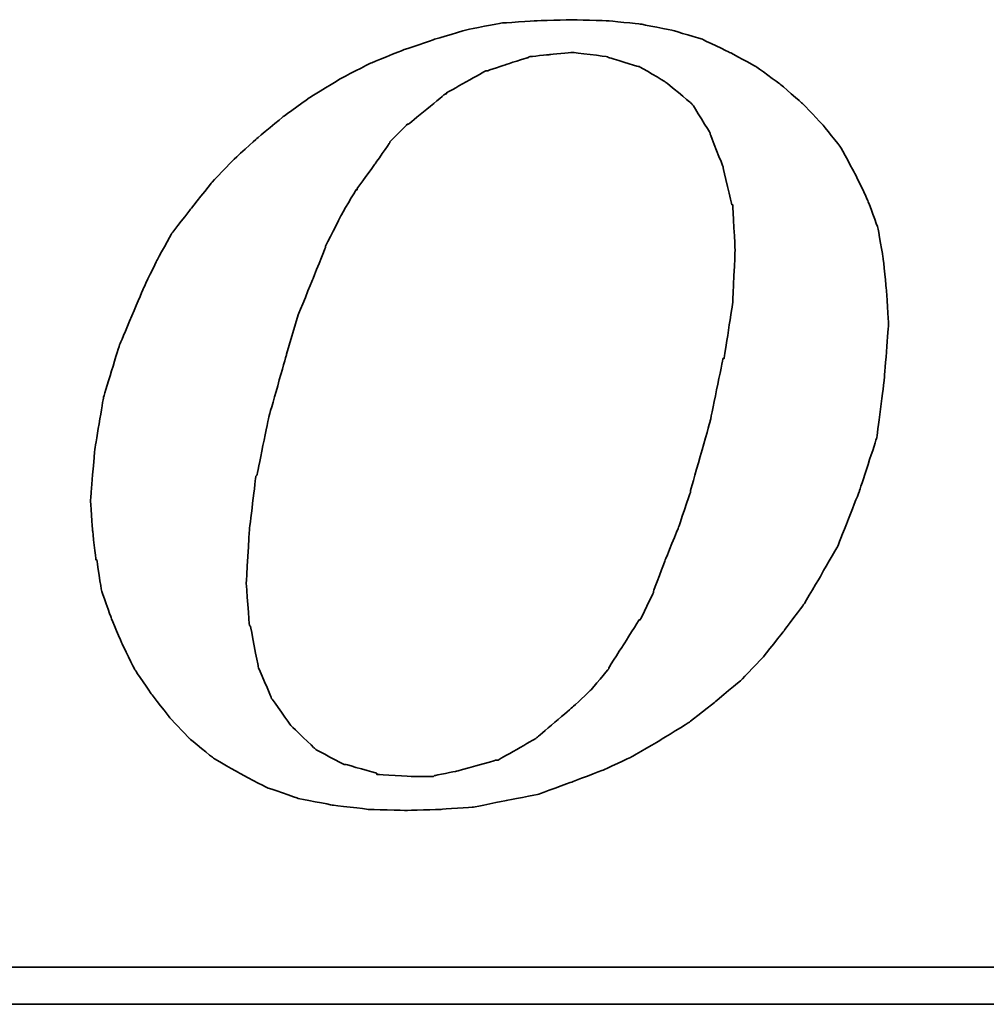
# Model space of a CAD drawing. Header units: millimetres. Extents: x -12 to 868, y 237 to 539.
# Tile 35 of 54: x 710 to 715.83, y 303.51 to 309.45. Entities that reach past the tile are written whole.
import ezdxf

# ---------------------------------------------------------------- set-up
doc = ezdxf.new("R2010")
doc.units = ezdxf.units.MM
doc.header["$LTSCALE"] = 0.15
doc.layers.add('DIM', color=4, linetype='CONTINUOUS')
doc.layers.add('layer 1', color=7, linetype='CONTINUOUS')

# ---------------------------------------------------------------- blocks, each defined once
blk = doc.blocks.new('TBI MOTION logo(完整正式版)')
at = {"layer": 'layer 1', "color": 22, "lineweight": 35}
for points, knots in [([(-11.34375, -6.98375), (-11.34375, -6.98375), (-10.91375, -7.43875), (-10.91375, -7.43875), (-10.91375, -7.43875), (-10.91375, -7.43875), (-10.38625, -7.87125), (-10.38625, -7.87125), (-10.38625, -7.87125), (-10.38625, -7.87125), (-9.81125, -8.20375), (-9.81125, -8.20375), (-9.81125, -8.20375), (-9.81125, -8.20375), (-9.21125, -8.51875), (-9.21125, -8.51875), (-9.21125, -8.51875), (-9.21125, -8.51875), (-8.51625, -8.75875), (-8.51625, -8.75875), (-8.51625, -8.75875), (-8.51625, -8.75875), (-7.77125, -8.90375), (-7.77125, -8.90375), (-7.77125, -8.90375), (-7.77125, -8.90375), (-6.97875, -8.99875), (-6.97875, -8.99875), (-6.97875, -8.99875), (-6.97875, -8.99875), (-6.14125, -9.02375), (-6.14125, -9.02375), (-6.14125, -9.02375), (-6.14125, -9.02375), (-5.37125, -8.99875), (-5.37125, -8.99875), (-5.37125, -8.99875), (-5.37125, -8.99875), (-4.65375, -8.94875), (-4.65375, -8.94875), (-4.65375, -8.94875), (-4.65375, -8.94875), (-3.93375, -8.80625), (-3.93375, -8.80625), (-3.93375, -8.80625), (-3.93375, -8.80625), (-3.21375, -8.66375), (-3.21375, -8.66375), (-3.21375, -8.66375), (-3.21375, -8.66375), (-2.49375, -8.39875), (-2.49375, -8.39875), (-2.49375, -8.39875), (-2.49375, -8.39875), (-1.79875, -8.13375), (-1.79875, -8.13375), (-1.79875, -8.13375), (-1.79875, -8.13375), (-1.17375, -7.84375), (-1.17375, -7.84375), (-1.17375, -7.84375), (-1.17375, -7.84375), (-0.52375, -7.46375), (-0.52375, -7.46375), (-0.52375, -7.46375), (-0.52375, -7.46375), (0.10124, -7.07875), (0.10124, -7.07875), (0.10124, -7.07875), (0.10124, -7.07875), (0.67625, -6.62375), (0.67625, -6.62375), (0.67625, -6.62375), (0.67625, -6.62375), (1.24874, -6.14375), (1.24874, -6.14375), (1.24874, -6.14375), (1.24874, -6.14375), (1.72874, -5.64125), (1.72874, -5.64125), (1.72874, -5.64125), (1.72874, -5.64125), (2.18624, -5.06375), (2.18624, -5.06375), (2.18624, -5.06375), (2.18624, -5.06375), (2.61625, -4.48874), (2.61625, -4.48874), (2.61625, -4.48874), (2.61625, -4.48874), (3.00125, -3.83874), (3.00125, -3.83874), (3.00125, -3.83874), (3.00125, -3.83874), (3.36124, -3.21374), (3.36124, -3.21374), (3.36124, -3.21374), (3.36124, -3.21374), (3.84374, -1.99125), (3.84374, -1.99125), (3.84374, -1.99125), (3.84374, -1.99125), (4.22625, -0.81875), (4.22625, -0.81875), (4.22625, -0.81875), (4.22625, -0.81875), (4.39125, 0.45624), (4.39125, 0.45624), (4.39125, 0.45624), (4.39125, 0.45624), (4.48874, 1.70124), (4.48874, 1.70124), (4.48874, 1.70124), (4.48874, 1.70124), (4.43874, 2.44625), (4.43874, 2.44625), (4.43874, 2.44625), (4.43874, 2.44625), (4.36874, 3.14125), (4.36874, 3.14125), (4.36874, 3.14125), (4.36874, 3.14125), (4.25125, 3.81125), (4.25125, 3.81125), (4.25125, 3.81125), (4.25125, 3.81125), (4.03124, 4.41125), (4.03124, 4.41125), (4.03124, 4.41125), (4.03124, 4.41125), (3.74374, 5.01125), (3.74374, 5.01125), (3.74374, 5.01125), (3.74374, 5.01125), (3.43124, 5.58875), (3.43124, 5.58875), (3.43124, 5.58875), (3.43124, 5.58875), (3.02625, 6.09125), (3.02625, 6.09125), (3.02625, 6.09125), (3.02625, 6.09125), (2.59374, 6.54875), (2.59374, 6.54875), (2.59374, 6.54875), (2.59374, 6.54875), (2.09124, 6.98125), (2.09124, 6.98125), (2.09124, 6.98125), (2.09124, 6.98125), (1.56124, 7.36625), (1.56124, 7.36625), (1.56124, 7.36625), (1.56124, 7.36625), (0.98624, 7.67625), (0.98624, 7.67625), (0.98624, 7.67625), (0.98624, 7.67625), (0.38624, 7.96375), (0.38624, 7.96375), (0.38624, 7.96375), (0.38624, 7.96375), (-0.25875, 8.15625), (-0.25875, 8.15625), (-0.25875, 8.15625), (-0.25875, 8.15625), (-0.98125, 8.30125), (-0.98125, 8.30125), (-0.98125, 8.30125), (-0.98125, 8.30125), (-1.70124, 8.37125), (-1.70124, 8.37125), (-1.70124, 8.37125), (-1.70124, 8.37125), (-2.49375, 8.39624), (-2.49375, 8.39624), (-2.49375, 8.39624), (-2.49375, 8.39624), (-3.28625, 8.37125), (-3.28625, 8.37125), (-3.28625, 8.37125), (-3.28625, 8.37125), (-4.05125, 8.32125), (-4.05125, 8.32125), (-4.05125, 8.32125), (-4.05125, 8.32125), (-4.77375, 8.18125), (-4.77375, 8.18125), (-4.77375, 8.18125), (-4.77375, 8.18125), (-5.51625, 7.96375), (-5.51625, 7.96375), (-5.51625, 7.96375), (-5.51625, 7.96375), (-6.21125, 7.72625), (-6.21125, 7.72625), (-6.21125, 7.72625), (-6.21125, 7.72625), (-6.92875, 7.43625), (-6.92875, 7.43625), (-6.92875, 7.43625), (-6.92875, 7.43625), (-7.57875, 7.10125), (-7.57875, 7.10125), (-7.57875, 7.10125), (-7.57875, 7.10125), (-8.24875, 6.69125), (-8.24875, 6.69125), (-8.24875, 6.69125), (-8.24875, 6.69125), (-8.84875, 6.26125), (-8.84875, 6.26125), (-8.84875, 6.26125), (-8.84875, 6.26125), (-9.42625, 5.78125), (-9.42625, 5.78125), (-9.42625, 5.78125), (-9.42625, 5.78125), (-9.95375, 5.30125), (-9.95375, 5.30125), (-9.95375, 5.30125), (-9.95375, 5.30125), (-10.43375, 4.79624), (-10.43375, 4.79624), (-10.43375, 4.79624), (-10.43375, 4.79624), (-10.88875, 4.22125), (-10.88875, 4.22125), (-10.88875, 4.22125), (-10.88875, 4.22125), (-11.29875, 3.69375), (-11.29875, 3.69375), (-11.29875, 3.69375), (-11.29875, 3.69375), (-11.63375, 3.09125), (-11.63375, 3.09125), (-11.63375, 3.09125), (-11.63375, 3.09125), (-11.91875, 2.49625), (-11.91875, 2.49625), (-11.91875, 2.49625), (-11.91875, 2.49625), (-12.44875, 1.24625), (-12.44875, 1.24625), (-12.44875, 1.24625), (-12.44875, 1.24625), (-12.80875, 0.06874), (-12.80875, 0.06874), (-12.80875, 0.06874), (-12.80875, 0.06874), (-12.99875, -1.07875), (-12.99875, -1.07875), (-12.99875, -1.07875), (-12.99875, -1.07875), (-13.09375, -2.18375), (-13.09375, -2.18375), (-13.09375, -2.18375), (-13.09375, -2.18375), (-13.04875, -2.85375), (-13.04875, -2.85375), (-13.04875, -2.85375), (-13.04875, -2.85375), (-12.97375, -3.50375), (-12.97375, -3.50375), (-12.97375, -3.50375), (-12.97375, -3.50375), (-12.95375, -3.50375), (-12.95375, -3.50375), (-12.95375, -3.50375), (-12.95375, -3.50375), (-12.85375, -4.17375), (-12.85375, -4.17375), (-12.85375, -4.17375), (-12.85375, -4.17375), (-12.63875, -4.77624), (-12.63875, -4.77624), (-12.63875, -4.77624), (-12.63875, -4.77624), (-12.39875, -5.35125), (-12.39875, -5.35125), (-12.39875, -5.35125), (-12.39875, -5.35125), (-12.11375, -5.92875), (-12.11375, -5.92875), (-12.11375, -5.92875), (-12.11375, -5.92875), (-11.75375, -6.45375), (-11.75375, -6.45375), (-11.75375, -6.45375), (-11.75375, -6.45375), (-11.34375, -6.98375), (-11.34375, -6.98375)], [0, 0, 0, 0, 0.01369863, 0.01369863, 0.01369863, 0.01369864, 0.02739726, 0.02739726, 0.02739726, 0.02739727, 0.04109589, 0.04109589, 0.04109589, 0.0410959, 0.05479452, 0.05479452, 0.05479452, 0.05479453, 0.06849315, 0.06849315, 0.06849315, 0.06849316, 0.08219178, 0.08219178, 0.08219178, 0.08219179, 0.09589041, 0.09589041, 0.09589041, 0.09589042, 0.10958904, 0.10958904, 0.10958904, 0.10958905, 0.12328767, 0.12328767, 0.12328767, 0.12328768, 0.1369863, 0.1369863, 0.1369863, 0.13698631, 0.15068493, 0.15068493, 0.15068493, 0.15068494, 0.16438356, 0.16438356, 0.16438356, 0.16438357, 0.17808219, 0.17808219, 0.17808219, 0.1780822, 0.19178082, 0.19178082, 0.19178082, 0.19178083, 0.20547945, 0.20547945, 0.20547945, 0.20547946, 0.21917808, 0.21917808, 0.21917808, 0.21917809, 0.23287671, 0.23287671, 0.23287671, 0.23287672, 0.24657534, 0.24657534, 0.24657534, 0.24657535, 0.26027397, 0.26027397, 0.26027397, 0.26027398, 0.2739726, 0.2739726, 0.2739726, 0.27397261, 0.28767123, 0.28767123, 0.28767123, 0.28767124, 0.30136986, 0.30136986, 0.30136986, 0.30136987, 0.31506849, 0.31506849, 0.31506849, 0.3150685, 0.32876712, 0.32876712, 0.32876712, 0.32876713, 0.34246575, 0.34246575, 0.34246575, 0.34246576, 0.35616438, 0.35616438, 0.35616438, 0.35616439, 0.36986301, 0.36986301, 0.36986301, 0.36986302, 0.38356164, 0.38356164, 0.38356164, 0.38356165, 0.39726027, 0.39726027, 0.39726027, 0.39726028, 0.4109589, 0.4109589, 0.4109589, 0.41095891, 0.42465753, 0.42465753, 0.42465753, 0.42465754, 0.43835616, 0.43835616, 0.43835616, 0.43835617, 0.45205479, 0.45205479, 0.45205479, 0.4520548, 0.46575342, 0.46575342, 0.46575342, 0.46575343, 0.47945205, 0.47945205, 0.47945205, 0.47945206, 0.49315068, 0.49315068, 0.49315068, 0.49315069, 0.50684932, 0.50684932, 0.50684932, 0.50684933, 0.52054795, 0.52054795, 0.52054795, 0.52054796, 0.53424658, 0.53424658, 0.53424658, 0.53424659, 0.54794521, 0.54794521, 0.54794521, 0.54794522, 0.56164384, 0.56164384, 0.56164384, 0.56164385, 0.57534247, 0.57534247, 0.57534247, 0.57534248, 0.5890411, 0.5890411, 0.5890411, 0.58904111, 0.60273973, 0.60273973, 0.60273973, 0.60273974, 0.61643836, 0.61643836, 0.61643836, 0.61643837, 0.63013699, 0.63013699, 0.63013699, 0.630137, 0.64383562, 0.64383562, 0.64383562, 0.64383563, 0.65753425, 0.65753425, 0.65753425, 0.65753426, 0.67123288, 0.67123288, 0.67123288, 0.67123289, 0.68493151, 0.68493151, 0.68493151, 0.68493152, 0.69863014, 0.69863014, 0.69863014, 0.69863015, 0.71232877, 0.71232877, 0.71232877, 0.71232878, 0.7260274, 0.7260274, 0.7260274, 0.72602741, 0.73972603, 0.73972603, 0.73972603, 0.73972604, 0.75342466, 0.75342466, 0.75342466, 0.75342467, 0.76712329, 0.76712329, 0.76712329, 0.7671233, 0.78082192, 0.78082192, 0.78082192, 0.78082193, 0.79452055, 0.79452055, 0.79452055, 0.79452056, 0.80821918, 0.80821918, 0.80821918, 0.80821919, 0.82191781, 0.82191781, 0.82191781, 0.82191782, 0.83561644, 0.83561644, 0.83561644, 0.83561645, 0.84931507, 0.84931507, 0.84931507, 0.84931508, 0.8630137, 0.8630137, 0.8630137, 0.86301371, 0.87671233, 0.87671233, 0.87671233, 0.87671234, 0.89041096, 0.89041096, 0.89041096, 0.89041097, 0.90410959, 0.90410959, 0.90410959, 0.9041096, 0.91780822, 0.91780822, 0.91780822, 0.91780823, 0.93150685, 0.93150685, 0.93150685, 0.93150686, 0.94520548, 0.94520548, 0.94520548, 0.94520549, 0.95890411, 0.95890411, 0.95890411, 0.95890412, 0.97260274, 0.97260274, 0.97260274, 0.97260275, 0.98630137, 0.98630137, 0.98630137, 0.98630138, 1, 1, 1, 1]), ([(-8.77875, 1.03124), (-8.77875, 1.03124), (-8.51625, 1.89625), (-8.51625, 1.89625), (-8.51625, 1.89625), (-8.51625, 1.89625), (-8.20375, 2.66375), (-8.20375, 2.66375), (-8.20375, 2.66375), (-8.20375, 2.66375), (-7.91625, 3.38125), (-7.91625, 3.38125), (-7.91625, 3.38125), (-7.91625, 3.38125), (-7.91625, 3.40624), (-7.91625, 3.40624), (-7.91625, 3.40624), (-7.91625, 3.40624), (-7.57875, 4.07624), (-7.57875, 4.07624), (-7.57875, 4.07624), (-7.57875, 4.07624), (-7.24375, 4.65125), (-7.24375, 4.65125), (-7.24375, 4.65125), (-7.24375, 4.65125), (-7.21875, 4.65125), (-7.21875, 4.65125), (-7.21875, 4.65125), (-7.21875, 4.65125), (-7.21875, 4.67624), (-7.21875, 4.67624), (-7.21875, 4.67624), (-7.21875, 4.67624), (-6.83625, 5.20375), (-6.83625, 5.20375), (-6.83625, 5.20375), (-6.83625, 5.20375), (-6.49875, 5.68625), (-6.49875, 5.68625), (-6.49875, 5.68625), (-6.49875, 5.68625), (-6.49875, 5.70625), (-6.49875, 5.70625), (-6.49875, 5.70625), (-6.49875, 5.70625), (-6.11625, 6.09125), (-6.11625, 6.09125), (-6.11625, 6.09125), (-6.11625, 6.09125), (-6.09125, 6.09125), (-6.09125, 6.09125), (-6.09125, 6.09125), (-6.09125, 6.09125), (-5.27375, 6.76625), (-5.27375, 6.76625), (-5.27375, 6.76625), (-5.27375, 6.76625), (-5.24875, 6.76625), (-5.24875, 6.76625), (-5.24875, 6.76625), (-5.24875, 6.76625), (-5.24875, 6.78625), (-5.24875, 6.78625), (-5.24875, 6.78625), (-5.24875, 6.78625), (-4.38875, 7.26624), (-4.38875, 7.26624), (-4.38875, 7.26624), (-4.38875, 7.26624), (-4.36125, 7.26624), (-4.36125, 7.26624), (-4.36125, 7.26624), (-4.36125, 7.26624), (-3.93375, 7.41125), (-3.93375, 7.41125), (-3.93375, 7.41125), (-3.93375, 7.41125), (-3.47375, 7.55625), (-3.47375, 7.55625), (-3.47375, 7.55625), (-3.47375, 7.55625), (-3.45375, 7.55625), (-3.45375, 7.55625), (-3.45375, 7.55625), (-3.45375, 7.55625), (-3.42875, 7.58124), (-3.42875, 7.58124), (-3.42875, 7.58124), (-3.42875, 7.58124), (-2.97375, 7.62625), (-2.97375, 7.62625), (-2.97375, 7.62625), (-2.97375, 7.62625), (-2.49375, 7.67625), (-2.49375, 7.67625), (-2.49375, 7.67625), (-2.49375, 7.67625), (-2.46875, 7.67625), (-2.46875, 7.67625), (-2.46875, 7.67625), (-2.46875, 7.67625), (-1.70124, 7.58124), (-1.70124, 7.58124), (-1.70124, 7.58124), (-1.70124, 7.58124), (-1.67875, 7.55625), (-1.67875, 7.55625), (-1.67875, 7.55625), (-1.67875, 7.55625), (-1.65375, 7.55625), (-1.65375, 7.55625), (-1.65375, 7.55625), (-1.65375, 7.55625), (-1.03125, 7.36625), (-1.03125, 7.36625), (-1.03125, 7.36625), (-1.03125, 7.36625), (-1.00625, 7.36625), (-1.00625, 7.36625), (-1.00625, 7.36625), (-1.00625, 7.36625), (-0.43124, 7.02624), (-0.43124, 7.02624), (-0.43124, 7.02624), (-0.43124, 7.02624), (-0.40625, 7.00624), (-0.40625, 7.00624), (-0.40625, 7.00624), (-0.40625, 7.00624), (0.12124, 6.57124), (0.12124, 6.57124), (0.12124, 6.57124), (0.12124, 6.57124), (0.14624, 6.54875), (0.14624, 6.54875), (0.14624, 6.54875), (0.14624, 6.54875), (0.17124, 6.52375), (0.17124, 6.52375), (0.17124, 6.52375), (0.17124, 6.52375), (0.55625, 5.89875), (0.55625, 5.89875), (0.55625, 5.89875), (0.55625, 5.89875), (0.55625, 5.87625), (0.55625, 5.87625), (0.55625, 5.87625), (0.55625, 5.87625), (0.84124, 5.15625), (0.84124, 5.15625), (0.84124, 5.15625), (0.84124, 5.15625), (0.84124, 5.13125), (0.84124, 5.13125), (0.84124, 5.13125), (0.84124, 5.13125), (1.03624, 4.31875), (1.03624, 4.31875), (1.03624, 4.31875), (1.03624, 4.31875), (1.05624, 4.31875), (1.05624, 4.31875), (1.05624, 4.31875), (1.05624, 4.31875), (1.05624, 4.29125), (1.05624, 4.29125), (1.05624, 4.29125), (1.05624, 4.29125), (1.10625, 3.33125), (1.10625, 3.33125), (1.10625, 3.33125), (1.10625, 3.33125), (1.10625, 3.30875), (1.10625, 3.30875), (1.10625, 3.30875), (1.10625, 3.30875), (1.05624, 2.20624), (1.05624, 2.20624), (1.05624, 2.20624), (1.05624, 2.20624), (1.05624, 2.18124), (1.05624, 2.18124), (1.05624, 2.18124), (1.05624, 2.18124), (0.86624, 0.93624), (0.86624, 0.93624), (0.86624, 0.93624), (0.86624, 0.93624), (0.84124, 0.93624), (0.84124, 0.93624), (0.84124, 0.93624), (0.84124, 0.93624), (0.55625, -0.45874), (0.55625, -0.45874), (0.55625, -0.45874), (0.55625, -0.45874), (0.12124, -1.99125), (0.12124, -1.99125), (0.12124, -1.99125), (0.12124, -1.99125), (0.12124, -2.01874), (0.12124, -2.01874), (0.12124, -2.01874), (0.12124, -2.01874), (-0.13874, -2.78375), (-0.13874, -2.78375), (-0.13874, -2.78375), (-0.13874, -2.78375), (-0.43124, -3.50375), (-0.43124, -3.50375), (-0.43124, -3.50375), (-0.43124, -3.50375), (-0.69375, -4.19875), (-0.69375, -4.19875), (-0.69375, -4.19875), (-0.69375, -4.19875), (-0.69375, -4.22375), (-0.69375, -4.22375), (-0.69375, -4.22375), (-0.69375, -4.22375), (-0.98125, -4.82374), (-0.98125, -4.82374), (-0.98125, -4.82374), (-0.98125, -4.82374), (-1.00625, -4.82374), (-1.00625, -4.82374), (-1.00625, -4.82374), (-1.00625, -4.82374), (-1.33875, -5.35125), (-1.33875, -5.35125), (-1.33875, -5.35125), (-1.33875, -5.35125), (-1.67875, -5.87875), (-1.67875, -5.87875), (-1.67875, -5.87875), (-1.67875, -5.87875), (-1.67875, -5.90375), (-1.67875, -5.90375), (-1.67875, -5.90375), (-1.67875, -5.90375), (-2.05875, -6.35875), (-2.05875, -6.35875), (-2.05875, -6.35875), (-2.05875, -6.35875), (-2.08375, -6.38375), (-2.08375, -6.38375), (-2.08375, -6.38375), (-2.08375, -6.38375), (-2.46875, -6.74375), (-2.46875, -6.74375), (-2.46875, -6.74375), (-2.46875, -6.74375), (-3.25875, -7.41625), (-3.25875, -7.41625), (-3.25875, -7.41625), (-3.25875, -7.41625), (-3.28625, -7.43875), (-3.28625, -7.43875), (-3.28625, -7.43875), (-3.28625, -7.43875), (-4.12375, -7.91875), (-4.12375, -7.91875), (-4.12375, -7.91875), (-4.12375, -7.91875), (-4.14875, -7.91875), (-4.14875, -7.91875), (-4.14875, -7.91875), (-4.14875, -7.91875), (-4.17125, -7.91875), (-4.17125, -7.91875), (-4.17125, -7.91875), (-4.17125, -7.91875), (-5.03375, -8.15875), (-5.03375, -8.15875), (-5.03375, -8.15875), (-5.03375, -8.15875), (-5.51625, -8.25625), (-5.51625, -8.25625), (-5.51625, -8.25625), (-5.51625, -8.25625), (-5.54125, -8.27875), (-5.54125, -8.27875), (-5.54125, -8.27875), (-5.54125, -8.27875), (-5.56375, -8.27875), (-5.56375, -8.27875), (-5.56375, -8.27875), (-5.56375, -8.27875), (-5.99625, -8.27875), (-5.99625, -8.27875), (-5.99625, -8.27875), (-5.99625, -8.27875), (-6.76375, -8.23125), (-6.76375, -8.23125), (-6.76375, -8.23125), (-6.76375, -8.23125), (-6.78875, -8.23125), (-6.78875, -8.23125), (-6.78875, -8.23125), (-6.78875, -8.23125), (-6.78875, -8.20375), (-6.78875, -8.20375), (-6.78875, -8.20375), (-6.78875, -8.20375), (-7.45875, -8.01375), (-7.45875, -8.01375), (-7.45875, -8.01375), (-7.45875, -8.01375), (-7.48375, -8.01375), (-7.48375, -8.01375), (-7.48375, -8.01375), (-7.48375, -8.01375), (-7.50875, -8.01375), (-7.50875, -8.01375), (-7.50875, -8.01375), (-7.50875, -8.01375), (-8.13125, -7.67875), (-8.13125, -7.67875), (-8.13125, -7.67875), (-8.13125, -7.67875), (-8.15625, -7.65375), (-8.15625, -7.65375), (-8.15625, -7.65375), (-8.15625, -7.65375), (-8.65875, -7.17375), (-8.65875, -7.17375), (-8.65875, -7.17375), (-8.65875, -7.17375), (-8.68375, -7.14875), (-8.68375, -7.14875), (-8.68375, -7.14875), (-8.68375, -7.14875), (-9.08875, -6.57375), (-9.08875, -6.57375), (-9.08875, -6.57375), (-9.08875, -6.57375), (-9.11375, -6.54875), (-9.11375, -6.54875), (-9.11375, -6.54875), (-9.11375, -6.54875), (-9.11375, -6.52875), (-9.11375, -6.52875), (-9.11375, -6.52875), (-9.11375, -6.52875), (-9.40375, -5.85375), (-9.40375, -5.85375), (-9.40375, -5.85375), (-9.40375, -5.85375), (-9.40375, -5.82875), (-9.40375, -5.82875), (-9.40375, -5.82875), (-9.40375, -5.82875), (-9.56875, -4.96875), (-9.56875, -4.96875), (-9.56875, -4.96875), (-9.56875, -4.96875), (-9.59375, -4.94375), (-9.59375, -4.94375), (-9.59375, -4.94375), (-9.59375, -4.94375), (-9.66375, -4.03375), (-9.66375, -4.03375), (-9.66375, -4.03375), (-9.66375, -4.03375), (-9.66375, -4.00875), (-9.66375, -4.00875), (-9.66375, -4.00875), (-9.66375, -4.00875), (-9.59375, -2.85375), (-9.59375, -2.85375), (-9.59375, -2.85375), (-9.59375, -2.85375), (-9.45125, -1.65875), (-9.45125, -1.65875), (-9.45125, -1.65875), (-9.45125, -1.65875), (-9.42625, -1.63375), (-9.42625, -1.63375), (-9.42625, -1.63375), (-9.42625, -1.63375), (-9.16125, -0.33875), (-9.16125, -0.33875), (-9.16125, -0.33875), (-9.16125, -0.33875), (-8.77875, 1.00624), (-8.77875, 1.00624), (-8.77875, 1.00624), (-8.77875, 1.00624), (-8.77875, 1.03124), (-8.77875, 1.03124)], [0, 0, 0, 0, 0.01020408, 0.01020408, 0.01020408, 0.01020409, 0.02040816, 0.02040816, 0.02040816, 0.02040817, 0.03061224, 0.03061224, 0.03061224, 0.03061225, 0.04081633, 0.04081633, 0.04081633, 0.04081634, 0.05102041, 0.05102041, 0.05102041, 0.05102042, 0.06122449, 0.06122449, 0.06122449, 0.0612245, 0.07142857, 0.07142857, 0.07142857, 0.07142858, 0.08163265, 0.08163265, 0.08163265, 0.08163266, 0.09183673, 0.09183673, 0.09183673, 0.09183674, 0.10204082, 0.10204082, 0.10204082, 0.10204083, 0.1122449, 0.1122449, 0.1122449, 0.11224491, 0.12244898, 0.12244898, 0.12244898, 0.12244899, 0.13265306, 0.13265306, 0.13265306, 0.13265307, 0.14285714, 0.14285714, 0.14285714, 0.14285715, 0.15306122, 0.15306122, 0.15306122, 0.15306123, 0.16326531, 0.16326531, 0.16326531, 0.16326532, 0.17346939, 0.17346939, 0.17346939, 0.1734694, 0.18367347, 0.18367347, 0.18367347, 0.18367348, 0.19387755, 0.19387755, 0.19387755, 0.19387756, 0.20408163, 0.20408163, 0.20408163, 0.20408164, 0.21428571, 0.21428571, 0.21428571, 0.21428572, 0.2244898, 0.2244898, 0.2244898, 0.22448981, 0.23469388, 0.23469388, 0.23469388, 0.23469389, 0.24489796, 0.24489796, 0.24489796, 0.24489797, 0.25510204, 0.25510204, 0.25510204, 0.25510205, 0.26530612, 0.26530612, 0.26530612, 0.26530613, 0.2755102, 0.2755102, 0.2755102, 0.27551021, 0.28571429, 0.28571429, 0.28571429, 0.2857143, 0.29591837, 0.29591837, 0.29591837, 0.29591838, 0.30612245, 0.30612245, 0.30612245, 0.30612246, 0.31632653, 0.31632653, 0.31632653, 0.31632654, 0.32653061, 0.32653061, 0.32653061, 0.32653062, 0.33673469, 0.33673469, 0.33673469, 0.3367347, 0.34693878, 0.34693878, 0.34693878, 0.34693879, 0.35714286, 0.35714286, 0.35714286, 0.35714287, 0.36734694, 0.36734694, 0.36734694, 0.36734695, 0.37755102, 0.37755102, 0.37755102, 0.37755103, 0.3877551, 0.3877551, 0.3877551, 0.38775511, 0.39795918, 0.39795918, 0.39795918, 0.39795919, 0.40816327, 0.40816327, 0.40816327, 0.40816328, 0.41836735, 0.41836735, 0.41836735, 0.41836736, 0.42857143, 0.42857143, 0.42857143, 0.42857144, 0.43877551, 0.43877551, 0.43877551, 0.43877552, 0.44897959, 0.44897959, 0.44897959, 0.4489796, 0.45918367, 0.45918367, 0.45918367, 0.45918368, 0.46938776, 0.46938776, 0.46938776, 0.46938777, 0.47959184, 0.47959184, 0.47959184, 0.47959185, 0.48979592, 0.48979592, 0.48979592, 0.48979593, 0.5, 0.5, 0.5, 0.50000001, 0.51020408, 0.51020408, 0.51020408, 0.51020409, 0.52040816, 0.52040816, 0.52040816, 0.52040817, 0.53061224, 0.53061224, 0.53061224, 0.53061225, 0.54081633, 0.54081633, 0.54081633, 0.54081634, 0.55102041, 0.55102041, 0.55102041, 0.55102042, 0.56122449, 0.56122449, 0.56122449, 0.5612245, 0.57142857, 0.57142857, 0.57142857, 0.57142858, 0.58163265, 0.58163265, 0.58163265, 0.58163266, 0.59183673, 0.59183673, 0.59183673, 0.59183674, 0.60204082, 0.60204082, 0.60204082, 0.60204083, 0.6122449, 0.6122449, 0.6122449, 0.61224491, 0.62244898, 0.62244898, 0.62244898, 0.62244899, 0.63265306, 0.63265306, 0.63265306, 0.63265307, 0.64285714, 0.64285714, 0.64285714, 0.64285715, 0.65306122, 0.65306122, 0.65306122, 0.65306123, 0.66326531, 0.66326531, 0.66326531, 0.66326532, 0.67346939, 0.67346939, 0.67346939, 0.6734694, 0.68367347, 0.68367347, 0.68367347, 0.68367348, 0.69387755, 0.69387755, 0.69387755, 0.69387756, 0.70408163, 0.70408163, 0.70408163, 0.70408164, 0.71428571, 0.71428571, 0.71428571, 0.71428572, 0.7244898, 0.7244898, 0.7244898, 0.72448981, 0.73469388, 0.73469388, 0.73469388, 0.73469389, 0.74489796, 0.74489796, 0.74489796, 0.74489797, 0.75510204, 0.75510204, 0.75510204, 0.75510205, 0.76530612, 0.76530612, 0.76530612, 0.76530613, 0.7755102, 0.7755102, 0.7755102, 0.77551021, 0.78571429, 0.78571429, 0.78571429, 0.7857143, 0.79591837, 0.79591837, 0.79591837, 0.79591838, 0.80612245, 0.80612245, 0.80612245, 0.80612246, 0.81632653, 0.81632653, 0.81632653, 0.81632654, 0.82653061, 0.82653061, 0.82653061, 0.82653062, 0.83673469, 0.83673469, 0.83673469, 0.8367347, 0.84693878, 0.84693878, 0.84693878, 0.84693879, 0.85714286, 0.85714286, 0.85714286, 0.85714287, 0.86734694, 0.86734694, 0.86734694, 0.86734695, 0.87755102, 0.87755102, 0.87755102, 0.87755103, 0.8877551, 0.8877551, 0.8877551, 0.88775511, 0.89795918, 0.89795918, 0.89795918, 0.89795919, 0.90816327, 0.90816327, 0.90816327, 0.90816328, 0.91836735, 0.91836735, 0.91836735, 0.91836736, 0.92857143, 0.92857143, 0.92857143, 0.92857144, 0.93877551, 0.93877551, 0.93877551, 0.93877552, 0.94897959, 0.94897959, 0.94897959, 0.9489796, 0.95918367, 0.95918367, 0.95918367, 0.95918368, 0.96938776, 0.96938776, 0.96938776, 0.96938777, 0.97959184, 0.97959184, 0.97959184, 0.97959185, 0.98979592, 0.98979592, 0.98979592, 0.98979593, 1, 1, 1, 1]), ([(75.90875, -9.47875), (75.90875, -9.47875), (75.90875, -12.28625), (75.90875, -12.28625), (75.90875, -12.28625), (75.90875, -12.28625), (75.90875, -12.47875), (75.90875, -12.47875), (75.90875, -12.47875), (75.90875, -12.47875), (75.71625, -12.47875), (75.71625, -12.47875), (75.71625, -12.47875), (75.71625, -12.47875), (-88.32875, -12.47875), (-88.32875, -12.47875), (-88.32875, -12.47875), (-88.32875, -12.47875), (-88.32875, -13.29375), (-88.32875, -13.29375), (-88.32875, -13.29375), (-88.32875, -13.29375), (82.89125, -13.29375), (82.89125, -13.29375), (82.89125, -13.29375), (82.89125, -13.29375), (75.90875, -9.47875), (75.90875, -9.47875)], [0, 0, 0, 0, 0.14285714, 0.14285714, 0.14285714, 0.14285715, 0.28571429, 0.28571429, 0.28571429, 0.2857143, 0.42857143, 0.42857143, 0.42857143, 0.42857144, 0.57142857, 0.57142857, 0.57142857, 0.57142858, 0.71428571, 0.71428571, 0.71428571, 0.71428572, 0.85714286, 0.85714286, 0.85714286, 0.85714287, 1, 1, 1, 1])]:
    blk.add_open_spline(points, degree=3, knots=knots, dxfattribs=at)

msp = doc.modelspace()

# ---------------------------------------------------------------- block references
at = {"layer": 'DIM', "color": 7, "xscale": 0.2736514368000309, "yscale": 0.2736514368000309, "zscale": 0.2736514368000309}
msp.add_blockref('TBI MOTION logo(完整正式版)', (714.0138, 307.1502), dxfattribs=at)

doc.saveas('drawing.dxf')
